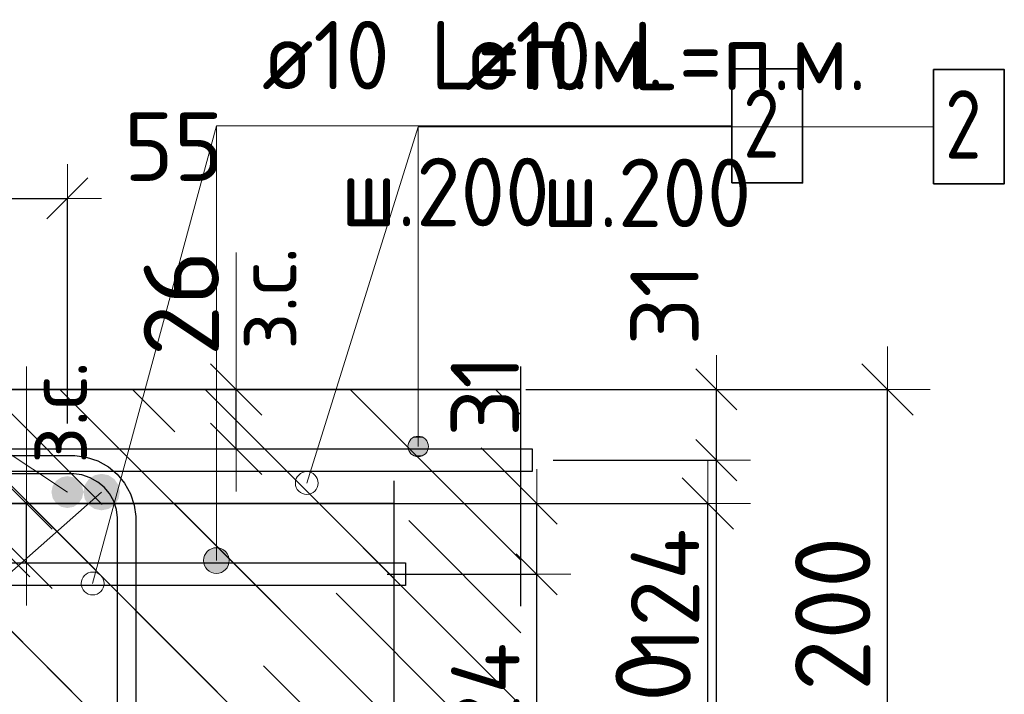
# Model space of a CAD drawing. Header units: metres. Extents: x -38 to 97, y -15 to 21.
# Tile 58 of 114: x 72.469 to 72.901, y 5.529 to 5.825. Entities that reach past the tile are written whole.
import ezdxf

# ---------------------------------------------------------------- set-up
doc = ezdxf.new("R2010")
doc.units = ezdxf.units.M
doc.header["$PDMODE"] = 65
doc.linetypes.add('______4', pattern=[0.135, 0.105, -0.03])
for name, color, linetype, lineweight in [('XR$3$Арм. стержнями верхней зоны', 180, 'Continuous', 35), ('XR$3$Арм.стержн. Арматура края', 96, 'Continuous', 35), ('XR$3$Арм.стержн. Доп. арматура', 180, 'Continuous', 35), ('XR$3$Арм.стержн. Хомут', 240, 'Continuous', 35), ('XR$3$Арм.стержн.горизонт. 1', 180, 'Continuous', 35), ('XR$3$Размерная линия (1)', 7, 'Continuous', 13), ('XR$3$Размерная линия_ общее', 7, 'Continuous', 13), ('XR$5$Арм. стержнями верхней зоны', 180, 'Continuous', 35), ('XR$5$Арм.стержн. Арматура края', 96, 'Continuous', 35), ('XR$5$ВК__отв в полу 1-2 эт', 220, 'Continuous', 25), ('XR$5$Размерная линия (1)', 7, 'Continuous', 13), ('XR$5$Размерная линия_ общее', 7, 'Continuous', 13)]:
    doc.layers.add(name, color=color, linetype=linetype, lineweight=lineweight)
doc.styles.add('ISOCPEUR', font='txt')
doc.dimstyles.new('DIMSTYLE_11', dxfattribs={"dimtxt": 0.033, "dimasz": 0.0375, "dimexe": 0, "dimexo": 0, "dimgap": 0.0165, "dimtad": 2, "dimdec": 0, "dimlfac": 1000, "dimrnd": 1, "dimzin": 12, "dimdsep": 46, "dimtxsty": 'ISOCPEUR', "dimblk1": 'ALL_ML_STRICH', "dimblk2": 'ALL_ML_STRICH', "dimsah": 1, "dimcen": 0, "dimclrd": 7, "dimclre": 256, "dimclrt": 7, "dimadec": 0, "dimazin": 0, "dimtfac": 1, "dimtdec": 0, "dimtix": 1, "dimtmove": 2, "dimatfit": 3, "dimfxl": 0, "dimtvp": 1.2, "dimtzin": 0, "dimlwd": 0, "dimlwe": -3, "dimarcsym": 0})
doc.dimstyles.new('DIMSTYLE_12', dxfattribs={"dimtxt": 0.03, "dimasz": 0.03, "dimexe": 0, "dimexo": 0, "dimgap": 0.015, "dimtad": 2, "dimdec": 0, "dimlfac": 1000, "dimrnd": 1, "dimzin": 12, "dimdsep": 46, "dimtxsty": 'ISOCPEUR', "dimblk1": 'ALL_ML_STRICH', "dimblk2": 'ALL_ML_STRICH', "dimsah": 1, "dimcen": 0, "dimclrd": 7, "dimclre": 256, "dimclrt": 7, "dimadec": 0, "dimazin": 0, "dimtfac": 1, "dimtdec": 0, "dimtix": 1, "dimtmove": 2, "dimatfit": 3, "dimfxl": 0, "dimtzin": 0, "dimlwd": 0, "dimlwe": -3, "dimarcsym": 0})
doc.dimstyles.new('DIMSTYLE_14', dxfattribs={"dimtxt": 0.03, "dimasz": 0.03, "dimexe": 0, "dimexo": 0, "dimgap": 0.015, "dimtad": 2, "dimdec": 0, "dimlfac": 1000, "dimrnd": 1, "dimzin": 12, "dimdsep": 46, "dimtxsty": 'ISOCPEUR', "dimblk1": 'ALL_ML_STRICH', "dimblk2": 'ALL_ML_STRICH', "dimsah": 1, "dimcen": 0, "dimclrd": 7, "dimclre": 256, "dimclrt": 7, "dimadec": 0, "dimazin": 0, "dimtfac": 1, "dimtdec": 0, "dimtix": 1, "dimtmove": 2, "dimatfit": 3, "dimfxl": 0, "dimtvp": 1.2, "dimtzin": 0, "dimlwd": 0, "dimlwe": -3, "dimarcsym": 0})
doc.dimstyles.new('DIMSTYLE_23', dxfattribs={"dimtxt": 0.03, "dimasz": 0.03, "dimexe": 0, "dimexo": 0, "dimgap": 0.015, "dimtad": 2, "dimdec": 0, "dimlfac": 1000, "dimrnd": 5, "dimzin": 12, "dimdsep": 46, "dimtxsty": 'ISOCPEUR', "dimblk1": 'ALL_ML_STRICH', "dimblk2": 'ALL_ML_STRICH', "dimsah": 1, "dimcen": 0, "dimclrd": 7, "dimclre": 256, "dimclrt": 7, "dimadec": 0, "dimazin": 0, "dimtfac": 1, "dimtdec": 0, "dimtix": 1, "dimtmove": 2, "dimatfit": 3, "dimfxl": 0, "dimtvp": 1.2, "dimtzin": 0, "dimlwd": 0, "dimlwe": -3, "dimarcsym": 0})
doc.dimstyles.new('DIMSTYLE_8', dxfattribs={"dimtxt": 0.033, "dimasz": 0.0375, "dimexe": 0, "dimexo": 0, "dimgap": 0.0165, "dimtad": 2, "dimdec": 0, "dimlfac": 1000, "dimrnd": 1, "dimzin": 12, "dimdsep": 46, "dimtxsty": 'ISOCPEUR', "dimblk1": 'ALL_ML_STRICH', "dimblk2": 'ALL_ML_STRICH', "dimsah": 1, "dimcen": 0, "dimclrd": 7, "dimclre": 256, "dimclrt": 7, "dimadec": 0, "dimazin": 0, "dimtfac": 1, "dimtdec": 0, "dimtix": 1, "dimtmove": 2, "dimatfit": 3, "dimfxl": 0, "dimtzin": 0, "dimlwd": 0, "dimlwe": -3, "dimarcsym": 0})
pattern_1 = [(135, (0, 0), (-0.031819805, -0.031819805), [0.4, -0.05, 0, -0.05]), (135, (-0.01591, -0.01591), (-0.031819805, -0.031819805), [0.8, -0.1, 0.1, -0.1])]

# ---------------------------------------------------------------- blocks, each defined once
blk = doc.blocks.new('ALL_ML_STRICH')
at = {"color": 0, "linetype": 'ByBlock', "lineweight": -2}
for p, q in [((0, -0.5), (0, 0.5)), ((-0.3, -0.3), (0.3, 0.3)), ((-1, 0), (0.5, 0))]:
    blk.add_line(p, q, dxfattribs=at)
blk = doc.blocks.new('*D86')
at = {"layer": 'DEFPOINTS', "color": 7, "linetype": 'Continuous', "lineweight": 13, "transparency": 33554687}
for p in [(72.67772, 5.66307), (72.67772, 5.46307), (72.84927, 5.46307)]:
    blk.add_point(p, dxfattribs=at)
at = {"layer": 'XR$3$Размерная линия_ общее', "color": 253, "linetype": 'Continuous', "lineweight": -2, "true_color": 0xa0a0a0, "transparency": 33554687}
for p, q in [((72.69772, 5.66307), (72.84927, 5.66307)), ((72.69772, 5.46307), (72.84927, 5.46307))]:
    blk.add_line(p, q, dxfattribs=at)
at = {"layer": 'XR$3$Размерная линия_ общее', "color": 7, "linetype": 'Continuous', "lineweight": -2, "transparency": 33554687}
blk.add_line((72.84927, 5.46307), (72.84927, 5.66307), dxfattribs=at)
at = {"layer": 'XR$3$Размерная линия_ общее', "color": 7, "linetype": 'Continuous', "lineweight": 13, "transparency": 33554687, "xscale": 0.0375, "yscale": 0.0375, "zscale": 0.0375}
for p, rotation in [((72.84927, 5.66307), 90), ((72.84927, 5.46307), 270)]:
    blk.add_blockref('ALL_ML_STRICH', p, dxfattribs=dict(at, rotation=rotation))
at = {"layer": 'XR$3$Размерная линия_ общее', "color": 7, "linetype": 'Continuous', "lineweight": 13, "transparency": 33554687, "insert": (72.82527, 5.56472), "char_height": 0.033, "width": 0.099, "attachment_point": 5, "rotation": 90, "style": 'ISOCPEUR'}
blk.add_mtext('\\A1;{200}', dxfattribs=at)
blk = doc.blocks.new('*D148')
at = {"layer": 'DEFPOINTS', "color": 7, "linetype": 'Continuous', "lineweight": 13, "transparency": 33554687}
for p in [(72.52365, 5.66307), (72.52365, 5.63707), (72.56364, 5.63707)]:
    blk.add_point(p, dxfattribs=at)
at = {"layer": 'XR$3$Размерная линия_ общее', "color": 253, "linetype": 'Continuous', "lineweight": -2, "true_color": 0xa0a0a0, "transparency": 33554687}
for p, q in [((72.54365, 5.66307), (72.56364, 5.66307)), ((72.54365, 5.63707), (72.56364, 5.63707))]:
    blk.add_line(p, q, dxfattribs=at)
at = {"layer": 'XR$3$Размерная линия_ общее', "color": 7, "linetype": 'Continuous', "lineweight": -2, "transparency": 33554687}
blk.add_line((72.56364, 5.63707), (72.56364, 5.66307), dxfattribs=at)
at = {"layer": 'XR$3$Размерная линия_ общее', "color": 7, "linetype": 'Continuous', "lineweight": 13, "transparency": 33554687, "xscale": 0.0375, "yscale": 0.0375, "zscale": 0.0375}
for p, rotation in [((72.56364, 5.66307), 90), ((72.56364, 5.63707), 270)]:
    blk.add_blockref('ALL_ML_STRICH', p, dxfattribs=dict(at, rotation=rotation))
at = {"layer": 'XR$3$Размерная линия_ общее', "color": 7, "linetype": 'Continuous', "lineweight": 13, "transparency": 33554687, "insert": (72.56317, 5.68043), "char_height": 0.027, "width": 0.00135, "attachment_point": 1, "rotation": 90, "line_spacing_factor": 0.60241, "style": 'ISOCPEUR'}
blk.add_mtext('з.с.', dxfattribs=at)
at = {"layer": 'XR$3$Размерная линия_ общее', "color": 7, "linetype": 'Continuous', "lineweight": 13, "transparency": 33554687, "insert": (72.53964, 5.70079), "char_height": 0.033, "width": 0.066, "attachment_point": 5, "rotation": 90, "style": 'ISOCPEUR'}
blk.add_mtext('\\A1;{26}', dxfattribs=at)
blk = doc.blocks.new('*D151')
at = {"layer": 'DEFPOINTS', "color": 7, "linetype": 'Continuous', "lineweight": 13, "transparency": 33554687}
for p in [(72.43463, 5.74681), (72.43463, 5.62807), (72.4897, 5.62807)]:
    blk.add_point(p, dxfattribs=at)
at = {"layer": 'XR$3$Размерная линия (1)', "color": 9, "linetype": 'Continuous', "lineweight": -2, "true_color": 0xc7c7c7, "transparency": 33554687}
for p, q in [((72.43463, 5.64807), (72.43463, 5.74681)), ((72.4897, 5.64807), (72.4897, 5.74681))]:
    blk.add_line(p, q, dxfattribs=at)
at = {"layer": 'XR$3$Размерная линия (1)', "color": 7, "linetype": 'Continuous', "lineweight": -2, "transparency": 33554687}
blk.add_line((72.43463, 5.74681), (72.4897, 5.74681), dxfattribs=at)
at = {"layer": 'XR$3$Размерная линия (1)', "color": 7, "linetype": 'Continuous', "lineweight": 13, "transparency": 33554687, "xscale": 0.03, "yscale": 0.03, "zscale": 0.03, "rotation": 180}
blk.add_blockref('ALL_ML_STRICH', (72.43463, 5.74681), dxfattribs=at)
at = {"layer": 'XR$3$Размерная линия (1)', "color": 7, "linetype": 'Continuous', "lineweight": 13, "transparency": 33554687, "xscale": 0.03, "yscale": 0.03, "zscale": 0.03}
blk.add_blockref('ALL_ML_STRICH', (72.4897, 5.74681), dxfattribs=at)
at = {"layer": 'XR$3$Размерная линия (1)', "color": 7, "linetype": 'Continuous', "lineweight": 13, "transparency": 33554687, "insert": (72.53632, 5.76949), "char_height": 0.03, "width": 0.06, "attachment_point": 5, "style": 'ISOCPEUR'}
blk.add_mtext('\\A1;{55}', dxfattribs=at)
blk = doc.blocks.new('*D208')
at = {"layer": 'DEFPOINTS', "color": 7, "linetype": 'Continuous', "lineweight": 13, "transparency": 33554687}
for p in [(72.68263, 5.63207), (72.6816, 5.50807), (72.77427, 5.50807)]:
    blk.add_point(p, dxfattribs=at)
at = {"layer": 'XR$3$Размерная линия (1)', "color": 9, "linetype": 'Continuous', "lineweight": -2, "true_color": 0xc7c7c7, "transparency": 33554687}
for p, q in [((72.70263, 5.63207), (72.77427, 5.63207)), ((72.7016, 5.50807), (72.77427, 5.50807))]:
    blk.add_line(p, q, dxfattribs=at)
at = {"layer": 'XR$3$Размерная линия (1)', "color": 7, "linetype": 'Continuous', "lineweight": -2, "transparency": 33554687}
blk.add_line((72.77427, 5.50807), (72.77427, 5.63207), dxfattribs=at)
at = {"layer": 'XR$3$Размерная линия (1)', "color": 7, "linetype": 'Continuous', "lineweight": 13, "transparency": 33554687, "xscale": 0.03, "yscale": 0.03, "zscale": 0.03}
for p, rotation in [((72.77427, 5.63207), 90), ((72.77427, 5.50807), 270)]:
    blk.add_blockref('ALL_ML_STRICH', p, dxfattribs=dict(at, rotation=rotation))
at = {"layer": 'XR$3$Размерная линия (1)', "color": 7, "linetype": 'Continuous', "lineweight": 13, "transparency": 33554687, "insert": (72.75177, 5.57307), "char_height": 0.03, "width": 0.09, "attachment_point": 5, "rotation": 90, "style": 'ISOCPEUR'}
blk.add_mtext('\\A1;{124}', dxfattribs=at)
blk = doc.blocks.new('*D209')
at = {"layer": 'DEFPOINTS', "color": 7, "linetype": 'Continuous', "lineweight": 13, "transparency": 33554687}
for p in [(72.67076, 5.66307), (72.68263, 5.63207), (72.77427, 5.63207)]:
    blk.add_point(p, dxfattribs=at)
at = {"layer": 'XR$3$Размерная линия (1)', "color": 9, "linetype": 'Continuous', "lineweight": -2, "true_color": 0xc7c7c7, "transparency": 33554687}
for p, q in [((72.69076, 5.66307), (72.77427, 5.66307)), ((72.70263, 5.63207), (72.77427, 5.63207))]:
    blk.add_line(p, q, dxfattribs=at)
at = {"layer": 'XR$3$Размерная линия (1)', "color": 7, "linetype": 'Continuous', "lineweight": -2, "transparency": 33554687}
blk.add_line((72.77427, 5.63207), (72.77427, 5.66307), dxfattribs=at)
at = {"layer": 'XR$3$Размерная линия (1)', "color": 7, "linetype": 'Continuous', "lineweight": 13, "transparency": 33554687, "xscale": 0.03, "yscale": 0.03, "zscale": 0.03}
for p, rotation in [((72.77427, 5.66307), 90), ((72.77427, 5.63207), 270)]:
    blk.add_blockref('ALL_ML_STRICH', p, dxfattribs=dict(at, rotation=rotation))
at = {"layer": 'XR$3$Размерная линия (1)', "color": 7, "linetype": 'Continuous', "lineweight": 13, "transparency": 33554687, "insert": (72.75153, 5.70036), "char_height": 0.03, "width": 0.06, "attachment_point": 5, "rotation": 90, "style": 'ISOCPEUR'}
blk.add_mtext('\\A1;{31}', dxfattribs=at)
blk = doc.blocks.new('*D543')
at = {"layer": 'DEFPOINTS', "color": 7, "linetype": 'Continuous', "lineweight": 13, "transparency": 33554687}
for p in [(72.59895, 5.61305), (72.59895, 5.41305), (72.7705, 5.41305)]:
    blk.add_point(p, dxfattribs=at)
at = {"layer": 'XR$5$Размерная линия_ общее', "color": 253, "linetype": 'Continuous', "lineweight": -2, "true_color": 0xa0a0a0, "transparency": 33554687}
for p, q in [((72.61895, 5.61305), (72.7705, 5.61305)), ((72.61895, 5.41305), (72.7705, 5.41305))]:
    blk.add_line(p, q, dxfattribs=at)
at = {"layer": 'XR$5$Размерная линия_ общее', "color": 7, "linetype": 'Continuous', "lineweight": -2, "transparency": 33554687}
blk.add_line((72.7705, 5.41305), (72.7705, 5.61305), dxfattribs=at)
at = {"layer": 'XR$5$Размерная линия_ общее', "color": 7, "linetype": 'Continuous', "lineweight": 13, "transparency": 33554687, "xscale": 0.0375, "yscale": 0.0375, "zscale": 0.0375}
for p, rotation in [((72.7705, 5.61305), 90), ((72.7705, 5.41305), 270)]:
    blk.add_blockref('ALL_ML_STRICH', p, dxfattribs=dict(at, rotation=rotation))
at = {"layer": 'XR$5$Размерная линия_ общее', "color": 7, "linetype": 'Continuous', "lineweight": 13, "transparency": 33554687, "insert": (72.7465, 5.5147), "char_height": 0.033, "width": 0.099, "attachment_point": 5, "rotation": 90, "style": 'ISOCPEUR'}
blk.add_mtext('\\A1;{200}', dxfattribs=at)
blk = doc.blocks.new('*D544')
at = {"layer": 'DEFPOINTS', "color": 7, "linetype": 'Continuous', "lineweight": 13, "transparency": 33554687}
for p in [(72.43181, 5.61305), (72.43181, 5.58705), (72.47179, 5.58705)]:
    blk.add_point(p, dxfattribs=at)
at = {"layer": 'XR$5$Размерная линия_ общее', "color": 253, "linetype": 'Continuous', "lineweight": -2, "true_color": 0xa0a0a0, "transparency": 33554687}
for p, q in [((72.45181, 5.61305), (72.47179, 5.61305)), ((72.45181, 5.58705), (72.47179, 5.58705))]:
    blk.add_line(p, q, dxfattribs=at)
at = {"layer": 'XR$5$Размерная линия_ общее', "color": 7, "linetype": 'Continuous', "lineweight": -2, "transparency": 33554687}
blk.add_line((72.47179, 5.58705), (72.47179, 5.61305), dxfattribs=at)
at = {"layer": 'XR$5$Размерная линия_ общее', "color": 7, "linetype": 'Continuous', "lineweight": 13, "transparency": 33554687, "xscale": 0.0375, "yscale": 0.0375, "zscale": 0.0375}
for p, rotation in [((72.47179, 5.61305), 90), ((72.47179, 5.58705), 270)]:
    blk.add_blockref('ALL_ML_STRICH', p, dxfattribs=dict(at, rotation=rotation))
at = {"layer": 'XR$5$Размерная линия_ общее', "color": 7, "linetype": 'Continuous', "lineweight": 13, "transparency": 33554687, "insert": (72.47133, 5.63042), "char_height": 0.027, "width": 0.00135, "attachment_point": 1, "rotation": 90, "line_spacing_factor": 0.60241, "style": 'ISOCPEUR'}
blk.add_mtext('з.с.', dxfattribs=at)
at = {"layer": 'XR$5$Размерная линия_ общее', "color": 7, "linetype": 'Continuous', "lineweight": 13, "transparency": 33554687, "insert": (72.44779, 5.65078), "char_height": 0.033, "width": 0.066, "attachment_point": 5, "rotation": 90, "style": 'ISOCPEUR'}
blk.add_mtext('\\A1;{26}', dxfattribs=at)
blk = doc.blocks.new('*D546')
at = {"layer": 'DEFPOINTS', "color": 7, "linetype": 'Continuous', "lineweight": 13, "transparency": 33554687}
for p in [(72.60986, 5.58205), (72.60284, 5.45805), (72.6955, 5.45805)]:
    blk.add_point(p, dxfattribs=at)
at = {"layer": 'XR$5$Размерная линия (1)', "color": 9, "linetype": 'Continuous', "lineweight": -2, "true_color": 0xc7c7c7, "transparency": 33554687}
for p, q in [((72.62986, 5.58205), (72.6955, 5.58205)), ((72.62284, 5.45805), (72.6955, 5.45805))]:
    blk.add_line(p, q, dxfattribs=at)
at = {"layer": 'XR$5$Размерная линия (1)', "color": 7, "linetype": 'Continuous', "lineweight": -2, "transparency": 33554687}
blk.add_line((72.6955, 5.45805), (72.6955, 5.58205), dxfattribs=at)
at = {"layer": 'XR$5$Размерная линия (1)', "color": 7, "linetype": 'Continuous', "lineweight": 13, "transparency": 33554687, "xscale": 0.03, "yscale": 0.03, "zscale": 0.03}
for p, rotation in [((72.6955, 5.58205), 90), ((72.6955, 5.45805), 270)]:
    blk.add_blockref('ALL_ML_STRICH', p, dxfattribs=dict(at, rotation=rotation))
at = {"layer": 'XR$5$Размерная линия (1)', "color": 7, "linetype": 'Continuous', "lineweight": 13, "transparency": 33554687, "insert": (72.673, 5.52305), "char_height": 0.03, "width": 0.09, "attachment_point": 5, "rotation": 90, "style": 'ISOCPEUR'}
blk.add_mtext('\\A1;{124}', dxfattribs=at)
blk = doc.blocks.new('*D547')
at = {"layer": 'DEFPOINTS', "color": 7, "linetype": 'Continuous', "lineweight": 13, "transparency": 33554687}
for p in [(72.59199, 5.61305), (72.60986, 5.58205), (72.6955, 5.58205)]:
    blk.add_point(p, dxfattribs=at)
at = {"layer": 'XR$5$Размерная линия (1)', "color": 9, "linetype": 'Continuous', "lineweight": -2, "true_color": 0xc7c7c7, "transparency": 33554687}
for p, q in [((72.61199, 5.61305), (72.6955, 5.61305)), ((72.62986, 5.58205), (72.6955, 5.58205))]:
    blk.add_line(p, q, dxfattribs=at)
at = {"layer": 'XR$5$Размерная линия (1)', "color": 7, "linetype": 'Continuous', "lineweight": -2, "transparency": 33554687}
blk.add_line((72.6955, 5.58205), (72.6955, 5.61305), dxfattribs=at)
at = {"layer": 'XR$5$Размерная линия (1)', "color": 7, "linetype": 'Continuous', "lineweight": 13, "transparency": 33554687, "xscale": 0.03, "yscale": 0.03, "zscale": 0.03}
for p, rotation in [((72.6955, 5.61305), 90), ((72.6955, 5.58205), 270)]:
    blk.add_blockref('ALL_ML_STRICH', p, dxfattribs=dict(at, rotation=rotation))
at = {"layer": 'XR$5$Размерная линия (1)', "color": 7, "linetype": 'Continuous', "lineweight": 13, "transparency": 33554687, "insert": (72.67276, 5.66034), "char_height": 0.03, "width": 0.06, "attachment_point": 5, "rotation": 90, "style": 'ISOCPEUR'}
blk.add_mtext('\\A1;{31}', dxfattribs=at)

msp = doc.modelspace()

# ---------------------------------------------------------------- hatches: boundary and pattern name
at = {"linetype": 'Continuous', "lineweight": 25, "transparency": 33554687}
h = msp.add_hatch(dxfattribs=at)
h.set_pattern_fill('__________540', scale=0.015, style=0, pattern_type=2)
h.set_pattern_definition(pattern_1)
h.paths.add_polyline_path([(72.5447, 5.66307), (72.2947, 5.66307), (72.2947, 5.36307), (72.5447, 5.36307)], flags=0)
h = msp.add_hatch(dxfattribs=at)
h.set_pattern_fill('__________540', scale=0.015, style=0, pattern_type=2)
h.set_pattern_definition(pattern_1)
h.paths.add_polyline_path([(72.5447, 5.66307), (72.5447, 5.46307), (72.68855, 5.46307), (72.68855, 5.66307)], flags=0)
at = {"linetype": 'Continuous', "lineweight": 13, "transparency": 33554687}
h = msp.add_hatch(dxfattribs=at)
h.set_pattern_fill('__________540', scale=0.015, style=0, pattern_type=2)
h.set_pattern_definition(pattern_1)
h.paths.add_polyline_path([(72.20078, 5.61305), (72.20078, 5.41305), (72.63295, 5.41305), (72.63295, 5.61305)], flags=0)
at = {"layer": 'XR$3$Арм. стержнями верхней зоны', "linetype": 'Continuous', "lineweight": 13, "transparency": 33554687}
for points in [[(72.64738, 5.64032), (72.63964, 5.64032), (72.63901, 5.63807)], [(72.64738, 5.64032), (72.63901, 5.63807), (72.64801, 5.63807)], [(72.64576, 5.64194), (72.64126, 5.64194), (72.63964, 5.64032)], [(72.64576, 5.64194), (72.63964, 5.64032), (72.64738, 5.64032)], [(72.64126, 5.64194), (72.64576, 5.64194), (72.64351, 5.64257)], [(72.64801, 5.63807), (72.63901, 5.63807), (72.63964, 5.63582)], [(72.64801, 5.63807), (72.63964, 5.63582), (72.64738, 5.63582)], [(72.64738, 5.63582), (72.63964, 5.63582), (72.64126, 5.6342)], [(72.64738, 5.63582), (72.64126, 5.6342), (72.64576, 5.6342)], [(72.64576, 5.6342), (72.64126, 5.6342), (72.64351, 5.63357)]]:
    msp.add_hatch(color=7, dxfattribs=at).paths.add_polyline_path(points)
at = {"layer": 'XR$3$Арм.стержн. Доп. арматура', "linetype": 'Continuous', "lineweight": 50, "transparency": 33554687}
msp.add_hatch(color=7, dxfattribs=at).paths.add_polyline_path([(72.4967, 5.61807), (72.49617, 5.62075), (72.49465, 5.62302), (72.49238, 5.62453), (72.4897, 5.62507), (72.48702, 5.62453), (72.48475, 5.62302), (72.48324, 5.62075), (72.4827, 5.61807), (72.48324, 5.61539), (72.48475, 5.61312), (72.48702, 5.6116), (72.4897, 5.61107), (72.49238, 5.6116), (72.49465, 5.61312), (72.49617, 5.61539)])
at = {"layer": 'XR$3$Арм.стержн.горизонт. 1', "linetype": 'Continuous', "lineweight": 50, "transparency": 33554687}
msp.add_hatch(color=7, dxfattribs=at).paths.add_polyline_path([(72.5127, 5.61807), (72.51209, 5.62113), (72.51036, 5.62372), (72.50776, 5.62546), (72.5047, 5.62607), (72.50164, 5.62546), (72.49905, 5.62372), (72.49731, 5.62113), (72.4967, 5.61807), (72.49731, 5.61501), (72.49905, 5.61241), (72.50164, 5.61068), (72.5047, 5.61007), (72.50776, 5.61068), (72.51036, 5.61241), (72.51209, 5.61501)])
at = {"layer": 'XR$5$Арм. стержнями верхней зоны', "linetype": 'Continuous', "lineweight": 13, "transparency": 33554687}
for points in [[(72.55987, 5.59087), (72.5502, 5.59087), (72.54941, 5.58805)], [(72.55987, 5.59087), (72.54941, 5.58805), (72.56066, 5.58805)], [(72.55785, 5.59289), (72.55222, 5.59289), (72.5502, 5.59087)], [(72.55785, 5.59289), (72.5502, 5.59087), (72.55987, 5.59087)], [(72.55222, 5.59289), (72.55785, 5.59289), (72.55503, 5.59368)], [(72.56066, 5.58805), (72.54941, 5.58805), (72.5502, 5.58524)], [(72.56066, 5.58805), (72.5502, 5.58524), (72.55987, 5.58524)], [(72.55987, 5.58524), (72.5502, 5.58524), (72.55222, 5.58322)], [(72.55987, 5.58524), (72.55222, 5.58322), (72.55785, 5.58322)], [(72.55785, 5.58322), (72.55222, 5.58322), (72.55503, 5.58243)]]:
    msp.add_hatch(color=7, dxfattribs=at).paths.add_polyline_path(points)

# ---------------------------------------------------------------- linework, layer by layer
at = {"color": 7, "linetype": 'Continuous', "lineweight": 13, "transparency": 33554687}
for p, q in [((72.59466, 5.62202), (72.64351, 5.77823)), ((72.56364, 5.66307), (72.56364, 5.72307)), ((72.47179, 5.61305), (72.47179, 5.67305))]:
    msp.add_line(p, q, dxfattribs=at)
at = {"color": 7, "linetype": '______4', "lineweight": 25, "transparency": 33554687}
for p, q in [((72.68855, 5.36307), (72.68855, 5.76307)), ((72.63295, 5.31305), (72.63295, 5.71305))]:
    msp.add_line(p, q, dxfattribs=at)
at = {"color": 7, "linetype": 'Continuous', "lineweight": 35, "transparency": 33554687}
for p, q in [((72.5447, 5.66307), (72.2947, 5.66307)), ((72.68855, 5.66307), (72.5447, 5.66307)), ((72.63295, 5.61305), (72.20078, 5.61305))]:
    msp.add_line(p, q, dxfattribs=at)
at = {"color": 7, "linetype": 'Continuous', "lineweight": 13, "transparency": 33554687}
for centre in [(72.59466, 5.62202), (72.50078, 5.578)]:
    msp.add_circle(centre, 0.005, dxfattribs=at)
at = {"layer": 'XR$3$Арм. стержнями верхней зоны', "color": 7, "linetype": 'Continuous', "lineweight": 13, "transparency": 33554687}
for p, q in [((72.64351, 5.77823), (72.86951, 5.77823)), ((72.64351, 5.77823), (72.64351, 5.63807)), ((72.64351, 5.64257), (72.64351, 5.64257)), ((72.63901, 5.63807), (72.63901, 5.63807)), ((72.64801, 5.63807), (72.64801, 5.63807)), ((72.64351, 5.63357), (72.64351, 5.63357))]:
    msp.add_line(p, q, dxfattribs=at)
at = {"layer": 'XR$3$Арм. стержнями верхней зоны', "color": 7, "linetype": 'Continuous', "lineweight": 35, "transparency": 33554687}
msp.add_lwpolyline([(72.86951, 5.75323), (72.90051, 5.75323), (72.90051, 5.80323), (72.86951, 5.80323), (72.86951, 5.75323)], dxfattribs=at)
at = {"layer": 'XR$3$Арм. стержнями верхней зоны', "color": 4, "linetype": 'Continuous', "lineweight": 25, "transparency": 33554687}
msp.add_lwpolyline([(72.3197, 5.63707), (72.69355, 5.63707), (72.69355, 5.62707), (72.3197, 5.62707), (72.3197, 5.63707)], dxfattribs=at)
at = {"layer": 'XR$3$Арм. стержнями верхней зоны', "color": 7, "linetype": 'Continuous', "lineweight": 13, "transparency": 33554687}
msp.add_circle((72.64351, 5.63807), 0.0045, dxfattribs=at)
at = {"layer": 'XR$3$Арм.стержн. Арматура края', "color": 4, "linetype": 'Continuous', "lineweight": 25, "transparency": 33554687}
for points in [[(72.35299, 5.63707), (72.69355, 5.63707), (72.69355, 5.62707)], [(72.69355, 5.62707), (72.35368, 5.62707)]]:
    msp.add_lwpolyline(points, dxfattribs=at)
at = {"layer": 'XR$3$Арм.стержн. Доп. арматура', "color": 7, "linetype": 'Continuous', "lineweight": 13, "transparency": 33554687}
msp.add_line((72.20264, 5.80808), (72.4897, 5.61807), dxfattribs=at)
at = {"layer": 'XR$3$Арм.стержн. Хомут', "color": 40, "linetype": 'Continuous', "lineweight": 25, "transparency": 33554687}
for points in [[(72.34634, 5.63407), (72.49303, 5.63407), (72.49791, 5.63339), (72.50299, 5.63171), (72.50766, 5.62909), (72.51151, 5.62588), (72.51473, 5.62203), (72.51735, 5.61735), (72.51902, 5.61227), (72.5197, 5.60739), (72.5197, 5.41474), (72.51902, 5.40986), (72.51735, 5.40478), (72.51473, 5.40011), (72.51151, 5.39626), (72.50766, 5.39304), (72.50299, 5.39042), (72.49791, 5.38875), (72.49303, 5.38807), (72.34634, 5.38807)], [(72.34634, 5.63407), (72.49303, 5.63407), (72.49791, 5.63339), (72.50299, 5.63171), (72.50766, 5.62909), (72.51151, 5.62588), (72.51473, 5.62203), (72.51735, 5.61735), (72.51902, 5.61227), (72.5197, 5.60739), (72.5197, 5.41474), (72.51902, 5.40986), (72.51735, 5.40478), (72.51473, 5.40011), (72.51151, 5.39626), (72.50766, 5.39304), (72.50299, 5.39042), (72.49791, 5.38875), (72.49303, 5.38807), (72.34634, 5.38807)], [(72.34634, 5.63407), (72.49303, 5.63407), (72.49791, 5.63339), (72.50299, 5.63171), (72.50766, 5.62909), (72.51151, 5.62588), (72.51473, 5.62203), (72.51735, 5.61735), (72.51902, 5.61227), (72.5197, 5.60739), (72.5197, 5.41474), (72.51902, 5.40986), (72.51735, 5.40478), (72.51473, 5.40011), (72.51151, 5.39626), (72.50766, 5.39304), (72.50299, 5.39042), (72.49791, 5.38875), (72.49303, 5.38807), (72.34634, 5.38807)], [(72.3469, 5.39607), (72.49247, 5.39607), (72.49609, 5.39657), (72.49975, 5.39778), (72.5031, 5.39966), (72.50583, 5.40194), (72.50811, 5.40467), (72.50999, 5.40802), (72.5112, 5.41168), (72.5117, 5.4153), (72.5117, 5.60684), (72.5112, 5.61045), (72.50999, 5.61411), (72.50811, 5.61747), (72.50583, 5.6202), (72.5031, 5.62248), (72.49975, 5.62436), (72.49609, 5.62556), (72.49247, 5.62607), (72.3469, 5.62607)], [(72.3469, 5.39607), (72.49247, 5.39607), (72.49609, 5.39657), (72.49975, 5.39778), (72.5031, 5.39966), (72.50583, 5.40194), (72.50811, 5.40467), (72.50999, 5.40802), (72.5112, 5.41168), (72.5117, 5.4153), (72.5117, 5.60684), (72.5112, 5.61045), (72.50999, 5.61411), (72.50811, 5.61747), (72.50583, 5.6202), (72.5031, 5.62248), (72.49975, 5.62436), (72.49609, 5.62556), (72.49247, 5.62607), (72.3469, 5.62607)], [(72.3469, 5.39607), (72.49247, 5.39607), (72.49609, 5.39657), (72.49975, 5.39778), (72.5031, 5.39966), (72.50583, 5.40194), (72.50811, 5.40467), (72.50999, 5.40802), (72.5112, 5.41168), (72.5117, 5.4153), (72.5117, 5.60684), (72.5112, 5.61045), (72.50999, 5.61411), (72.50811, 5.61747), (72.50583, 5.6202), (72.5031, 5.62248), (72.49975, 5.62436), (72.49609, 5.62556), (72.49247, 5.62607), (72.3469, 5.62607)]]:
    msp.add_lwpolyline(points, dxfattribs=at)
at = {"layer": 'XR$3$Арм.стержн.горизонт. 1', "color": 7, "linetype": 'Continuous', "lineweight": 13, "transparency": 33554687}
msp.add_line((72.11391, 5.27357), (72.5047, 5.61807), dxfattribs=at)
at = {"layer": 'XR$5$Арм. стержнями верхней зоны', "color": 7, "linetype": 'Continuous', "lineweight": 13, "transparency": 33554687}
for p, q in [((72.55503, 5.7786), (72.78103, 5.7786)), ((72.55503, 5.7786), (72.55503, 5.58805)), ((72.55503, 5.59368), (72.55503, 5.59368)), ((72.54941, 5.58805), (72.54941, 5.58805)), ((72.56066, 5.58805), (72.56066, 5.58805)), ((72.55503, 5.58243), (72.55503, 5.58243))]:
    msp.add_line(p, q, dxfattribs=at)
at = {"layer": 'XR$5$Арм. стержнями верхней зоны', "color": 7, "linetype": 'Continuous', "lineweight": 35, "transparency": 33554687}
msp.add_lwpolyline([(72.78103, 5.7536), (72.81203, 5.7536), (72.81203, 5.8036), (72.78103, 5.8036), (72.78103, 5.7536)], dxfattribs=at)
at = {"layer": 'XR$5$Арм. стержнями верхней зоны', "color": 4, "linetype": 'Continuous', "lineweight": 25, "transparency": 33554687}
msp.add_lwpolyline([(72.22578, 5.58705), (72.63795, 5.58705), (72.63795, 5.57705), (72.22578, 5.57705), (72.22578, 5.58705)], dxfattribs=at)
at = {"layer": 'XR$5$Арм. стержнями верхней зоны', "color": 7, "linetype": 'Continuous', "lineweight": 13, "transparency": 33554687}
msp.add_circle((72.55503, 5.58805), 0.00563, dxfattribs=at)
at = {"layer": 'XR$5$Арм.стержн. Арматура края', "color": 4, "linetype": 'Continuous', "lineweight": 25, "transparency": 33554687}
msp.add_lwpolyline([(72.25434, 5.58705), (72.63795, 5.58705), (72.63795, 5.57705), (72.25504, 5.57705)], dxfattribs=at)
at = {"layer": 'XR$5$ВК__отв в полу 1-2 эт', "color": 7, "linetype": 'Continuous', "lineweight": 13, "transparency": 33554687}
msp.add_line((72.50078, 5.578), (72.55503, 5.7786), dxfattribs=at)

# ---------------------------------------------------------------- texts
at = {"layer": 'XR$3$Арм. стержнями верхней зоны', "color": 7, "linetype": 'Continuous', "lineweight": 25, "transparency": 33554687, "char_height": 0.03, "attachment_point": 7, "style": 'ISOCPEUR'}
for s, insert, width in [('\\W0.94;ø10 L=п.м.', (72.66351, 5.79423), 0.1999832), ('\\W0.78;2', (72.87451, 5.76423), 0.0326407), ('\\W0.95;ш.200 ', (72.69801, 5.73423), 0.1311997)]:
    msp.add_mtext(s, dxfattribs=dict(at, insert=insert, width=width))
at = {"layer": 'XR$5$Арм. стержнями верхней зоны', "color": 7, "linetype": 'Continuous', "lineweight": 25, "transparency": 33554687, "char_height": 0.03, "attachment_point": 7, "style": 'ISOCPEUR'}
for s, insert, width in [('\\W0.94;ø10 L=п.м.', (72.57503, 5.7946), 0.1999832), ('\\W0.78;2', (72.78603, 5.7646), 0.0326407), ('\\W0.95;ш.200 ', (72.60953, 5.7346), 0.1311997)]:
    msp.add_mtext(s, dxfattribs=dict(at, insert=insert, width=width))

# ---------------------------------------------------------------- dimensions: what is measured, and where the dimension line sits
at = {"layer": 'XR$3$Размерная линия (1)', "color": 7, "linetype": 'Continuous', "lineweight": 13, "transparency": 33554687}
dim = msp.add_linear_dim(base=(72.4897, 5.74681), p1=(72.43463, 5.64807), p2=(72.4897, 5.64807), dimstyle='DIMSTYLE_23', override={"dimpost": '<>', "dimclrd": 7, "dimclre": 9, "dimclrt": 7, "dimlwd": 0, "dimlwe": 65533}, dxfattribs=at)
dim.commit()
dim.dimension.update_dxf_attribs({"geometry": '*D151', "text_midpoint": (72.53632, 5.76949), "dimtype": 160})
for base, p1, p2, dimstyle, picture, middle in [((72.77427, 5.66307), (72.70263, 5.63207), (72.69076, 5.66307), 'DIMSTYLE_14', '*D209', (72.75153, 5.70036)), ((72.77427, 5.63207), (72.7016, 5.50807), (72.70263, 5.63207), 'DIMSTYLE_12', '*D208', (72.75177, 5.57307))]:
    dim = msp.add_linear_dim(base=base, p1=p1, p2=p2, angle=90, dimstyle=dimstyle, override={"dimpost": '<>', "dimclrd": 7, "dimclre": 9, "dimclrt": 7, "dimlwd": 0, "dimlwe": 65533}, dxfattribs=at)
    dim.commit()
    dim.dimension.update_dxf_attribs({"geometry": picture, "text_midpoint": middle, "dimtype": 160})
at = {"layer": 'XR$3$Размерная линия_ общее', "color": 7, "linetype": 'Continuous', "lineweight": 13, "transparency": 33554687}
dim = msp.add_linear_dim(base=(72.56364, 5.66307), p1=(72.54365, 5.63707), p2=(72.54365, 5.66307), angle=90, text='<>\\Xз.с.', dimstyle='DIMSTYLE_11', override={"dimpost": '<>', "dimclrd": 7, "dimclre": 253, "dimclrt": 7, "dimlwd": 0, "dimlwe": 65533}, dxfattribs=at)
dim.commit()
dim.dimension.update_dxf_attribs({"geometry": '*D148', "text_midpoint": (72.53964, 5.70079), "dimtype": 160})
dim = msp.add_linear_dim(base=(72.84927, 5.66307), p1=(72.69772, 5.46307), p2=(72.69772, 5.66307), angle=90, dimstyle='DIMSTYLE_8', override={"dimpost": '<>', "dimclrd": 7, "dimclre": 253, "dimclrt": 7, "dimlwd": 0, "dimlwe": 65533}, dxfattribs=at)
dim.commit()
dim.dimension.update_dxf_attribs({"geometry": '*D86', "text_midpoint": (72.82527, 5.56472), "dimtype": 160})
at = {"layer": 'XR$5$Размерная линия (1)', "color": 7, "linetype": 'Continuous', "lineweight": 13, "transparency": 33554687}
for base, p1, p2, dimstyle, picture, middle in [((72.6955, 5.61305), (72.62986, 5.58205), (72.61199, 5.61305), 'DIMSTYLE_14', '*D547', (72.67276, 5.66034)), ((72.6955, 5.58205), (72.62284, 5.45805), (72.62986, 5.58205), 'DIMSTYLE_12', '*D546', (72.673, 5.52305))]:
    dim = msp.add_linear_dim(base=base, p1=p1, p2=p2, angle=90, dimstyle=dimstyle, override={"dimpost": '<>', "dimclrd": 7, "dimclre": 9, "dimclrt": 7, "dimlwd": 0, "dimlwe": 65533}, dxfattribs=at)
    dim.commit()
    dim.dimension.update_dxf_attribs({"geometry": picture, "text_midpoint": middle, "dimtype": 160})
at = {"layer": 'XR$5$Размерная линия_ общее', "color": 7, "linetype": 'Continuous', "lineweight": 13, "transparency": 33554687}
dim = msp.add_linear_dim(base=(72.47179, 5.61305), p1=(72.45181, 5.58705), p2=(72.45181, 5.61305), angle=90, text='<>\\Xз.с.', dimstyle='DIMSTYLE_11', override={"dimpost": '<>', "dimclrd": 7, "dimclre": 253, "dimclrt": 7, "dimlwd": 0, "dimlwe": 65533}, dxfattribs=at)
dim.commit()
dim.dimension.update_dxf_attribs({"geometry": '*D544', "text_midpoint": (72.44779, 5.65078), "dimtype": 160})
dim = msp.add_linear_dim(base=(72.7705, 5.61305), p1=(72.61895, 5.41305), p2=(72.61895, 5.61305), angle=90, dimstyle='DIMSTYLE_8', override={"dimpost": '<>', "dimclrd": 7, "dimclre": 253, "dimclrt": 7, "dimlwd": 0, "dimlwe": 65533}, dxfattribs=at)
dim.commit()
dim.dimension.update_dxf_attribs({"geometry": '*D543', "text_midpoint": (72.7465, 5.5147), "dimtype": 160})

doc.saveas('drawing.dxf')
